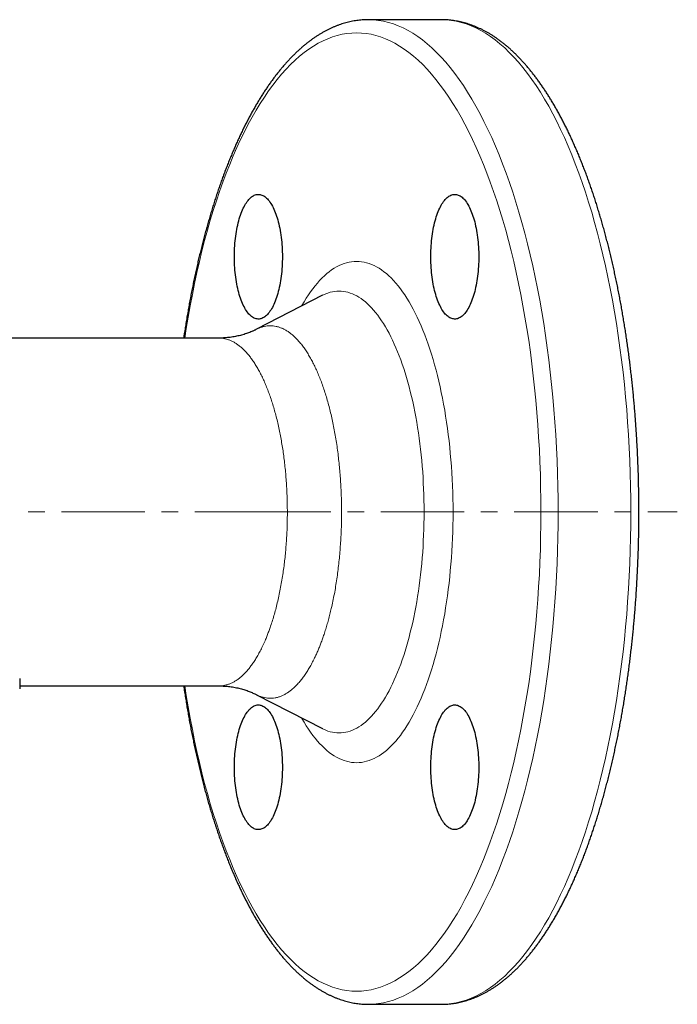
# Model space of a CAD drawing. Header units: millimetres. Extents: x 31 to 472, y 20 to 443.
# Tile 2 of 4: x 150 to 250, y 20 to 170. Entities that reach past the tile are written whole.
import ezdxf

# ---------------------------------------------------------------- set-up
doc = ezdxf.new("R2010")
doc.units = ezdxf.units.MM
doc.linetypes.add('CENTERX2', pattern=[20.32, 12.7, -2.54, 2.54, -2.54])
doc.layers.add('FORMAT', color=7, linetype='Continuous')

msp = doc.modelspace()

# ---------------------------------------------------------------- linework, layer by layer
at = {"color": 7, "linetype": 'Continuous', "lineweight": 25}
for p, q in [((214.15, 169.94), (203.07, 169.94)), ((196.04, 127.95), (186, 122.78)), ((180.29, 121.44), (79.66, 121.44)), ((149.92, 69.59), (149.92, 68.02)), ((149.92, 68.44), (180.29, 68.44)), ((180.29, 68.44), (180.29, 68.44)), ((186, 67.1), (196.04, 61.93)), ((186, 67.1), (186, 67.1)), ((203.07, 19.94), (214.15, 19.94)), ((203.07, 19.94), (203.07, 19.94))]:
    msp.add_line(p, q, dxfattribs=at)
at = {"color": 8, "linetype": 'Continuous', "lineweight": 18, "flags": 128}
for points in [[(203.07, 169.94), (203.82, 169.91), (204.58, 169.83), (205.33, 169.71), (206.09, 169.53), (206.84, 169.3), (207.58, 169.01), (208.33, 168.68), (209.07, 168.3), (209.8, 167.87), (210.54, 167.38), (211.26, 166.85), (211.98, 166.27), (212.7, 165.64), (213.41, 164.96), (214.11, 164.23), (214.8, 163.45), (215.49, 162.63), (216.17, 161.76), (216.83, 160.85), (217.49, 159.89), (218.14, 158.89), (218.78, 157.84), (219.41, 156.75), (220.03, 155.61), (220.63, 154.44), (221.22, 153.22), (221.8, 151.97), (222.37, 150.67), (222.93, 149.34), (223.47, 147.97), (223.99, 146.56), (224.51, 145.12), (225, 143.65), (225.49, 142.14), (225.96, 140.59), (226.41, 139.02), (226.84, 137.42), (227.26, 135.79), (227.67, 134.12), (228.05, 132.44), (228.42, 130.72), (228.77, 128.99), (229.11, 127.23), (229.42, 125.44), (229.72, 123.64), (230, 121.82), (230.26, 119.97), (230.5, 118.11), (230.73, 116.24), (230.93, 114.35), (231.12, 112.45), (231.29, 110.53), (231.43, 108.61), (231.56, 106.67), (231.67, 104.73), (231.76, 102.78), (231.83, 100.82), (231.88, 98.86), (231.91, 96.9), (231.92, 94.94)], [(214.15, 19.94), (214.9, 19.96), (215.66, 20.04), (216.41, 20.17), (217.16, 20.35), (217.91, 20.58), (218.66, 20.86), (219.4, 21.19), (220.14, 21.58), (220.88, 22.01), (221.61, 22.49), (222.34, 23.03), (223.06, 23.61), (223.78, 24.24), (224.48, 24.92), (225.19, 25.65), (225.88, 26.42), (226.57, 27.24), (227.24, 28.11), (227.91, 29.03), (228.57, 29.99), (229.22, 30.99), (229.86, 32.04), (230.49, 33.13), (231.1, 34.26), (231.71, 35.44), (232.3, 36.65), (232.88, 37.91), (233.45, 39.2), (234, 40.53), (234.54, 41.9), (235.07, 43.31), (235.58, 44.75), (236.08, 46.23), (236.56, 47.74), (237.03, 49.28), (237.48, 50.85), (237.92, 52.46), (238.34, 54.09), (238.74, 55.75), (239.13, 57.44), (239.5, 59.15), (239.85, 60.89), (240.18, 62.65), (240.5, 64.43), (240.8, 66.24), (241.08, 68.06), (241.34, 69.9), (241.58, 71.76), (241.81, 73.64), (242.01, 75.53), (242.2, 77.43), (242.36, 79.34), (242.51, 81.27), (242.64, 83.21), (242.75, 85.15), (242.83, 87.1), (242.9, 89.05), (242.95, 91.01), (242.98, 92.97), (242.99, 94.94), (242.98, 96.9), (242.95, 98.86), (242.9, 100.82), (242.83, 102.78), (242.75, 104.73), (242.64, 106.67), (242.51, 108.61), (242.36, 110.53), (242.2, 112.45), (242.01, 114.35), (241.81, 116.24), (241.58, 118.11), (241.34, 119.97), (241.08, 121.82), (240.8, 123.64), (240.5, 125.44), (240.18, 127.23), (239.85, 128.99), (239.5, 130.72), (239.13, 132.44), (238.74, 134.12), (238.34, 135.79), (237.92, 137.42), (237.48, 139.02), (237.03, 140.59), (236.56, 142.14), (236.08, 143.65), (235.58, 145.12), (235.07, 146.56), (234.54, 147.97), (234, 149.34), (233.45, 150.67), (232.88, 151.97), (232.3, 153.22), (231.71, 154.44), (231.1, 155.61), (230.49, 156.75), (229.86, 157.84), (229.22, 158.89), (228.57, 159.89), (227.91, 160.85), (227.24, 161.76), (226.57, 162.63), (225.88, 163.45), (225.19, 164.23), (224.48, 164.96), (223.78, 165.64), (223.06, 166.27), (222.34, 166.85), (221.61, 167.38), (220.88, 167.87), (220.14, 168.3), (219.4, 168.68), (218.66, 169.01), (217.91, 169.3), (217.16, 169.53), (216.41, 169.71), (215.66, 169.83), (214.9, 169.91), (214.15, 169.94)], [(229.3, 94.94), (229.29, 96.85), (229.26, 98.76), (229.21, 100.67), (229.15, 102.57), (229.06, 104.47), (228.95, 106.36), (228.83, 108.24), (228.69, 110.12), (228.52, 111.98), (228.34, 113.83), (228.14, 115.67), (227.93, 117.5), (227.69, 119.31), (227.44, 121.1), (227.16, 122.87), (226.87, 124.63), (226.57, 126.36), (226.24, 128.08), (225.9, 129.77), (225.54, 131.44), (225.16, 133.08), (224.77, 134.7), (224.36, 136.29), (223.94, 137.85), (223.5, 139.38), (223.04, 140.88), (222.57, 142.35), (222.09, 143.78), (221.59, 145.19), (221.08, 146.56), (220.55, 147.89), (220.01, 149.19), (219.46, 150.45), (218.89, 151.67), (218.32, 152.85), (217.73, 154), (217.13, 155.1), (216.52, 156.16), (215.89, 157.18), (215.26, 158.16), (214.62, 159.09), (213.97, 159.98), (213.31, 160.83), (212.64, 161.63), (211.97, 162.38), (211.29, 163.09), (210.6, 163.75), (209.9, 164.36), (209.2, 164.93), (208.49, 165.45), (207.78, 165.92), (207.06, 166.34), (206.34, 166.72), (205.62, 167.04), (204.89, 167.31), (204.16, 167.54), (203.43, 167.71), (202.69, 167.84), (201.96, 167.91), (201.22, 167.94), (200.49, 167.91), (199.75, 167.84), (199.02, 167.71), (198.29, 167.54), (197.56, 167.31), (196.83, 167.04), (196.11, 166.72), (195.39, 166.34), (194.67, 165.92), (193.96, 165.45), (193.25, 164.93), (192.55, 164.36), (191.85, 163.75), (191.16, 163.09), (190.48, 162.38), (189.8, 161.63), (189.14, 160.83), (188.48, 159.98), (187.83, 159.09), (187.19, 158.16), (186.55, 157.18), (185.93, 156.16), (185.32, 155.1), (184.72, 154), (184.13, 152.85), (183.55, 151.67), (182.99, 150.45), (182.44, 149.19), (181.9, 147.89), (181.37, 146.56), (180.86, 145.19), (180.36, 143.78), (179.87, 142.35), (179.4, 140.88), (178.95, 139.38), (178.51, 137.85), (178.08, 136.29), (177.68, 134.7), (177.28, 133.08), (176.91, 131.44), (176.55, 129.77), (176.21, 128.08), (175.88, 126.36), (175.57, 124.63), (175.28, 122.87), (175.06, 121.44)], [(192.85, 126.3), (192.91, 126.41), (193.22, 126.96), (193.55, 127.5), (193.88, 128.01), (194.22, 128.5), (194.56, 128.96), (194.9, 129.4), (195.25, 129.82), (195.6, 130.22), (195.96, 130.59), (196.32, 130.93), (196.69, 131.25), (197.05, 131.55), (197.42, 131.82), (197.8, 132.07), (198.17, 132.29), (198.55, 132.48), (198.93, 132.65), (199.31, 132.8), (199.69, 132.91), (200.07, 133.01), (200.46, 133.07), (200.84, 133.11), (201.22, 133.12), (201.61, 133.11), (201.99, 133.07), (202.38, 133.01), (202.76, 132.91), (203.14, 132.8), (203.52, 132.65), (203.9, 132.48), (204.28, 132.29), (204.65, 132.07), (205.02, 131.82), (205.39, 131.55), (205.76, 131.25), (206.13, 130.93), (206.49, 130.59), (206.84, 130.22), (207.2, 129.82), (207.55, 129.4), (207.89, 128.96), (208.23, 128.5), (208.57, 128.01), (208.9, 127.5), (209.22, 126.96), (209.54, 126.41), (209.86, 125.83), (210.16, 125.23), (210.47, 124.61), (210.76, 123.97), (211.05, 123.31), (211.33, 122.64), (211.61, 121.94), (211.88, 121.22), (212.14, 120.49), (212.39, 119.74), (212.64, 118.97), (212.88, 118.18), (213.11, 117.38), (213.33, 116.57), (213.54, 115.73), (213.75, 114.89), (213.94, 114.03), (214.13, 113.16), (214.31, 112.27), (214.48, 111.38), (214.64, 110.47), (214.79, 109.55), (214.93, 108.62), (215.07, 107.68), (215.19, 106.74), (215.31, 105.78), (215.41, 104.82), (215.5, 103.85), (215.59, 102.88), (215.66, 101.9), (215.73, 100.91), (215.78, 99.92), (215.83, 98.93), (215.87, 97.93), (215.89, 96.94), (215.91, 95.94), (215.91, 94.94)], [(211.5, 94.94), (211.5, 95.82), (211.48, 96.7), (211.46, 97.58), (211.43, 98.46), (211.39, 99.33), (211.34, 100.2), (211.29, 101.07), (211.22, 101.93), (211.15, 102.79), (211.06, 103.65), (210.97, 104.5), (210.87, 105.34), (210.76, 106.17), (210.64, 107), (210.52, 107.82), (210.38, 108.63), (210.24, 109.43), (210.09, 110.22), (209.93, 111), (209.77, 111.76), (209.6, 112.52), (209.41, 113.27), (209.23, 114), (209.03, 114.72), (208.83, 115.42), (208.62, 116.12), (208.4, 116.79), (208.18, 117.46), (207.95, 118.1), (207.71, 118.73), (207.47, 119.35), (207.22, 119.95), (206.97, 120.53), (206.7, 121.09), (206.44, 121.64), (206.17, 122.16), (205.89, 122.67), (205.61, 123.16), (205.32, 123.63), (205.03, 124.08), (204.74, 124.51), (204.44, 124.92), (204.13, 125.31), (203.82, 125.68), (203.51, 126.03), (203.2, 126.36), (202.88, 126.66), (202.56, 126.94), (202.24, 127.21), (201.91, 127.44), (201.58, 127.66), (201.25, 127.86), (200.92, 128.03), (200.58, 128.18), (200.25, 128.3), (199.91, 128.41), (199.57, 128.49), (199.24, 128.55), (198.9, 128.58), (198.56, 128.59), (198.22, 128.58), (197.88, 128.55), (197.54, 128.49), (197.21, 128.41), (196.87, 128.3), (196.53, 128.18), (196.2, 128.03), (196.05, 127.95)], [(175.06, 68.44), (175.28, 67), (175.57, 65.25), (175.88, 63.51), (176.21, 61.8), (176.55, 60.1), (176.91, 58.44), (177.28, 56.8), (177.68, 55.18), (178.08, 53.59), (178.51, 52.03), (178.95, 50.5), (179.4, 49), (179.87, 47.53), (180.36, 46.09), (180.86, 44.69), (181.37, 43.32), (181.9, 41.99), (182.44, 40.69), (182.99, 39.43), (183.55, 38.21), (184.13, 37.02), (184.72, 35.88), (185.32, 34.78), (185.93, 33.71), (186.55, 32.69), (187.19, 31.72), (187.83, 30.78), (188.48, 29.89), (189.14, 29.05), (189.8, 28.25), (190.48, 27.49), (191.16, 26.79), (191.85, 26.12), (192.55, 25.51), (193.25, 24.94), (193.96, 24.43), (194.67, 23.95), (195.39, 23.53), (196.11, 23.16), (196.83, 22.84), (197.56, 22.56), (198.29, 22.34), (199.02, 22.16), (199.75, 22.04), (200.49, 21.96), (201.22, 21.94), (201.96, 21.96), (202.69, 22.04), (203.43, 22.16), (204.16, 22.34), (204.89, 22.56), (205.62, 22.84), (206.34, 23.16), (207.06, 23.53), (207.78, 23.95), (208.49, 24.43), (209.2, 24.94), (209.9, 25.51), (210.6, 26.12), (211.29, 26.79), (211.97, 27.49), (212.64, 28.25), (213.31, 29.05), (213.97, 29.89), (214.62, 30.78), (215.26, 31.72), (215.89, 32.69), (216.52, 33.71), (217.13, 34.78), (217.73, 35.88), (218.32, 37.02), (218.89, 38.21), (219.46, 39.43), (220.01, 40.69), (220.55, 41.99), (221.08, 43.32), (221.59, 44.69), (222.09, 46.09), (222.57, 47.53), (223.04, 49), (223.5, 50.5), (223.94, 52.03), (224.36, 53.59), (224.77, 55.18), (225.16, 56.8), (225.54, 58.44), (225.9, 60.1), (226.24, 61.8), (226.57, 63.51), (226.87, 65.25), (227.16, 67), (227.44, 68.78), (227.69, 70.57), (227.93, 72.38), (228.14, 74.2), (228.34, 76.04), (228.52, 77.9), (228.69, 79.76), (228.83, 81.63), (228.95, 83.52), (229.06, 85.41), (229.15, 87.31), (229.21, 89.21), (229.26, 91.12), (229.29, 93.03), (229.3, 94.94)], [(215.91, 94.94), (215.91, 93.94), (215.89, 92.94), (215.87, 91.94), (215.83, 90.95), (215.78, 89.95), (215.73, 88.96), (215.66, 87.98), (215.59, 87), (215.5, 86.02), (215.41, 85.05), (215.31, 84.09), (215.19, 83.14), (215.07, 82.19), (214.93, 81.25), (214.79, 80.32), (214.64, 79.41), (214.48, 78.5), (214.31, 77.6), (214.13, 76.72), (213.94, 75.84), (213.75, 74.99), (213.54, 74.14), (213.33, 73.31), (213.11, 72.49), (212.88, 71.69), (212.64, 70.91), (212.39, 70.14), (212.14, 69.39), (211.88, 68.65), (211.61, 67.94), (211.33, 67.24), (211.05, 66.56), (210.76, 65.9), (210.47, 65.26), (210.16, 64.64), (209.86, 64.04), (209.54, 63.47), (209.22, 62.91), (208.9, 62.38), (208.57, 61.87), (208.23, 61.38), (207.89, 60.91), (207.55, 60.47), (207.2, 60.05), (206.84, 59.66), (206.49, 59.29), (206.13, 58.94), (205.76, 58.62), (205.39, 58.32), (205.02, 58.05), (204.65, 57.81), (204.28, 57.59), (203.9, 57.39), (203.52, 57.22), (203.14, 57.08), (202.76, 56.96), (202.38, 56.87), (201.99, 56.8), (201.61, 56.77), (201.22, 56.75), (200.84, 56.77), (200.46, 56.8), (200.07, 56.87), (199.69, 56.96), (199.31, 57.08), (198.93, 57.22), (198.55, 57.39), (198.17, 57.59), (197.8, 57.81), (197.42, 58.05), (197.05, 58.32), (196.69, 58.62), (196.32, 58.94), (195.96, 59.29), (195.6, 59.66), (195.25, 60.05), (194.9, 60.47), (194.56, 60.91), (194.22, 61.38), (193.88, 61.87), (193.55, 62.38), (193.22, 62.91), (192.91, 63.47), (192.85, 63.57)], [(196.05, 61.92), (196.2, 61.85), (196.53, 61.7), (196.87, 61.57), (197.21, 61.47), (197.54, 61.39), (197.88, 61.33), (198.22, 61.3), (198.56, 61.28), (198.9, 61.3), (199.24, 61.33), (199.57, 61.39), (199.91, 61.47), (200.25, 61.57), (200.58, 61.7), (200.92, 61.85), (201.25, 62.02), (201.58, 62.21), (201.91, 62.43), (202.24, 62.67), (202.56, 62.93), (202.88, 63.21), (203.2, 63.52), (203.51, 63.85), (203.82, 64.19), (204.13, 64.56), (204.44, 64.95), (204.74, 65.36), (205.03, 65.79), (205.32, 66.24), (205.61, 66.71), (205.89, 67.2), (206.17, 67.71), (206.44, 68.24), (206.7, 68.78), (206.97, 69.35), (207.22, 69.93), (207.47, 70.53), (207.71, 71.14), (207.95, 71.77), (208.18, 72.42), (208.4, 73.08), (208.62, 73.76), (208.83, 74.45), (209.03, 75.16), (209.23, 75.88), (209.41, 76.61), (209.6, 77.35), (209.77, 78.11), (209.93, 78.88), (210.09, 79.66), (210.24, 80.45), (210.38, 81.25), (210.52, 82.06), (210.64, 82.88), (210.76, 83.7), (210.87, 84.54), (210.97, 85.38), (211.06, 86.23), (211.15, 87.08), (211.22, 87.94), (211.29, 88.8), (211.34, 89.67), (211.39, 90.54), (211.43, 91.42), (211.46, 92.3), (211.48, 93.18), (211.5, 94.06), (211.5, 94.94)], [(231.92, 94.94), (231.91, 92.97), (231.88, 91.01), (231.83, 89.05), (231.76, 87.1), (231.67, 85.15), (231.56, 83.21), (231.43, 81.27), (231.29, 79.34), (231.12, 77.43), (230.93, 75.53), (230.73, 73.64), (230.5, 71.76), (230.26, 69.9), (230, 68.06), (229.72, 66.24), (229.42, 64.43), (229.11, 62.65), (228.77, 60.89), (228.42, 59.15), (228.05, 57.44), (227.67, 55.75), (227.26, 54.09), (226.84, 52.46), (226.41, 50.85), (225.96, 49.28), (225.49, 47.74), (225, 46.23), (224.51, 44.75), (223.99, 43.31), (223.47, 41.9), (222.93, 40.53), (222.37, 39.2), (221.8, 37.91), (221.22, 36.65), (220.63, 35.44), (220.03, 34.26), (219.41, 33.13), (218.78, 32.04), (218.14, 30.99), (217.49, 29.99), (216.83, 29.03), (216.17, 28.11), (215.49, 27.24), (214.8, 26.42), (214.11, 25.65), (213.41, 24.92), (212.7, 24.24), (211.98, 23.61), (211.26, 23.03), (210.54, 22.49), (209.8, 22.01), (209.07, 21.58), (208.33, 21.19), (207.58, 20.86), (206.84, 20.58), (206.09, 20.35), (205.33, 20.17), (204.58, 20.04), (203.82, 19.96), (203.07, 19.94)]]:
    msp.add_lwpolyline(points, dxfattribs=at)
at = {"color": 7, "linetype": 'Continuous', "lineweight": 25, "flags": 128}
for points in [[(189.92, 133.83), (189.92, 133.45), (189.91, 133.08), (189.89, 132.7), (189.87, 132.33), (189.85, 131.96), (189.82, 131.6), (189.78, 131.23), (189.74, 130.87), (189.69, 130.52), (189.64, 130.17), (189.58, 129.83), (189.52, 129.49), (189.45, 129.16), (189.37, 128.84), (189.3, 128.52), (189.21, 128.21), (189.13, 127.92), (189.03, 127.63), (188.94, 127.35), (188.84, 127.08), (188.73, 126.82), (188.62, 126.57), (188.51, 126.33), (188.4, 126.11), (188.28, 125.9), (188.15, 125.7), (188.03, 125.51), (187.9, 125.33), (187.77, 125.17), (187.64, 125.02), (187.5, 124.89), (187.37, 124.77), (187.23, 124.66), (187.09, 124.57), (186.95, 124.5), (186.81, 124.43), (186.66, 124.38), (186.52, 124.35), (186.37, 124.33), (186.23, 124.33), (186.09, 124.34), (185.94, 124.37), (185.8, 124.41), (185.65, 124.46), (185.51, 124.53), (185.37, 124.62), (185.23, 124.72), (185.1, 124.83), (184.96, 124.96), (184.83, 125.1), (184.69, 125.25), (184.57, 125.42), (184.44, 125.6), (184.32, 125.8), (184.19, 126), (184.08, 126.22), (183.96, 126.45), (183.85, 126.69), (183.75, 126.95), (183.64, 127.21), (183.55, 127.49), (183.45, 127.77), (183.36, 128.06), (183.28, 128.37), (183.2, 128.68), (183.12, 129), (183.05, 129.32), (182.98, 129.66), (182.92, 130), (182.87, 130.35), (182.82, 130.7), (182.77, 131.05), (182.73, 131.42), (182.7, 131.78), (182.67, 132.15), (182.65, 132.52), (182.63, 132.89), (182.62, 133.27), (182.61, 133.64), (182.61, 134.02), (182.62, 134.39), (182.63, 134.77), (182.65, 135.14), (182.67, 135.51), (182.7, 135.88), (182.73, 136.24), (182.77, 136.6), (182.82, 136.96), (182.87, 137.31), (182.92, 137.66), (182.98, 138), (183.05, 138.33), (183.12, 138.66), (183.2, 138.98), (183.28, 139.29), (183.36, 139.59), (183.45, 139.89), (183.55, 140.17), (183.64, 140.45), (183.75, 140.71), (183.85, 140.96), (183.96, 141.21), (184.08, 141.44), (184.19, 141.66), (184.32, 141.86), (184.44, 142.06), (184.57, 142.24), (184.69, 142.41), (184.83, 142.56), (184.96, 142.7), (185.1, 142.83), (185.23, 142.94), (185.37, 143.04), (185.51, 143.12), (185.65, 143.19), (185.8, 143.25), (185.94, 143.29), (186.09, 143.32), (186.23, 143.33), (186.37, 143.32), (186.52, 143.31), (186.66, 143.27), (186.81, 143.22), (186.95, 143.16), (187.09, 143.08), (187.23, 142.99), (187.37, 142.89), (187.5, 142.77), (187.64, 142.63), (187.77, 142.48), (187.9, 142.32), (188.03, 142.15), (188.15, 141.96), (188.28, 141.76), (188.4, 141.55), (188.51, 141.32), (188.62, 141.09), (188.73, 140.84), (188.84, 140.58), (188.94, 140.31), (189.03, 140.03), (189.13, 139.74), (189.21, 139.44), (189.3, 139.14), (189.37, 138.82), (189.45, 138.5), (189.52, 138.17), (189.58, 137.83), (189.64, 137.49), (189.69, 137.14), (189.74, 136.78), (189.78, 136.42), (189.82, 136.06), (189.85, 135.69), (189.87, 135.32), (189.89, 134.95), (189.91, 134.58), (189.92, 134.2), (189.92, 133.83)], [(219.84, 133.83), (219.83, 133.45), (219.82, 133.08), (219.81, 132.7), (219.79, 132.33), (219.76, 131.96), (219.73, 131.6), (219.7, 131.23), (219.65, 130.87), (219.61, 130.52), (219.55, 130.17), (219.5, 129.83), (219.43, 129.49), (219.36, 129.16), (219.29, 128.84), (219.21, 128.52), (219.13, 128.21), (219.04, 127.92), (218.95, 127.63), (218.85, 127.35), (218.75, 127.08), (218.65, 126.82), (218.54, 126.57), (218.43, 126.33), (218.31, 126.11), (218.19, 125.9), (218.07, 125.7), (217.95, 125.51), (217.82, 125.33), (217.69, 125.17), (217.55, 125.02), (217.42, 124.89), (217.28, 124.77), (217.14, 124.66), (217, 124.57), (216.86, 124.5), (216.72, 124.43), (216.58, 124.38), (216.43, 124.35), (216.29, 124.33), (216.15, 124.33), (216, 124.34), (215.86, 124.37), (215.71, 124.41), (215.57, 124.46), (215.43, 124.53), (215.29, 124.62), (215.15, 124.72), (215.01, 124.83), (214.88, 124.96), (214.74, 125.1), (214.61, 125.25), (214.48, 125.42), (214.35, 125.6), (214.23, 125.8), (214.11, 126), (213.99, 126.22), (213.88, 126.45), (213.77, 126.69), (213.66, 126.95), (213.56, 127.21), (213.46, 127.49), (213.37, 127.77), (213.28, 128.06), (213.19, 128.37), (213.11, 128.68), (213.04, 129), (212.96, 129.32), (212.9, 129.66), (212.84, 130), (212.78, 130.35), (212.73, 130.7), (212.69, 131.05), (212.65, 131.42), (212.61, 131.78), (212.59, 132.15), (212.56, 132.52), (212.55, 132.89), (212.53, 133.27), (212.53, 133.64), (212.53, 134.02), (212.53, 134.39), (212.55, 134.77), (212.56, 135.14), (212.59, 135.51), (212.61, 135.88), (212.65, 136.24), (212.69, 136.6), (212.73, 136.96), (212.78, 137.31), (212.84, 137.66), (212.9, 138), (212.96, 138.33), (213.04, 138.66), (213.11, 138.98), (213.19, 139.29), (213.28, 139.59), (213.37, 139.89), (213.46, 140.17), (213.56, 140.45), (213.66, 140.71), (213.77, 140.96), (213.88, 141.21), (213.99, 141.44), (214.11, 141.66), (214.23, 141.86), (214.35, 142.06), (214.48, 142.24), (214.61, 142.41), (214.74, 142.56), (214.88, 142.7), (215.01, 142.83), (215.15, 142.94), (215.29, 143.04), (215.43, 143.12), (215.57, 143.19), (215.71, 143.25), (215.86, 143.29), (216, 143.32), (216.15, 143.33), (216.29, 143.32), (216.43, 143.31), (216.58, 143.27), (216.72, 143.22), (216.86, 143.16), (217, 143.08), (217.14, 142.99), (217.28, 142.89), (217.42, 142.77), (217.55, 142.63), (217.69, 142.48), (217.82, 142.32), (217.95, 142.15), (218.07, 141.96), (218.19, 141.76), (218.31, 141.55), (218.43, 141.32), (218.54, 141.09), (218.65, 140.84), (218.75, 140.58), (218.85, 140.31), (218.95, 140.03), (219.04, 139.74), (219.13, 139.44), (219.21, 139.14), (219.29, 138.82), (219.36, 138.5), (219.43, 138.17), (219.5, 137.83), (219.55, 137.49), (219.61, 137.14), (219.65, 136.78), (219.7, 136.42), (219.73, 136.06), (219.76, 135.69), (219.79, 135.32), (219.81, 134.95), (219.82, 134.58), (219.83, 134.2), (219.84, 133.83)], [(189.92, 56.05), (189.92, 55.67), (189.91, 55.3), (189.89, 54.92), (189.87, 54.55), (189.85, 54.18), (189.82, 53.82), (189.78, 53.45), (189.74, 53.09), (189.69, 52.74), (189.64, 52.39), (189.58, 52.05), (189.52, 51.71), (189.45, 51.38), (189.37, 51.06), (189.3, 50.74), (189.21, 50.43), (189.13, 50.13), (189.03, 49.84), (188.94, 49.57), (188.84, 49.3), (188.73, 49.04), (188.62, 48.79), (188.51, 48.55), (188.4, 48.33), (188.28, 48.12), (188.15, 47.91), (188.03, 47.73), (187.9, 47.55), (187.77, 47.39), (187.64, 47.24), (187.5, 47.11), (187.37, 46.99), (187.23, 46.88), (187.09, 46.79), (186.95, 46.71), (186.81, 46.65), (186.66, 46.6), (186.52, 46.57), (186.37, 46.55), (186.23, 46.55), (186.09, 46.56), (185.94, 46.58), (185.8, 46.62), (185.65, 46.68), (185.51, 46.75), (185.37, 46.83), (185.23, 46.93), (185.1, 47.05), (184.96, 47.17), (184.83, 47.32), (184.69, 47.47), (184.57, 47.64), (184.44, 47.82), (184.32, 48.01), (184.19, 48.22), (184.08, 48.44), (183.96, 48.67), (183.85, 48.91), (183.75, 49.17), (183.64, 49.43), (183.55, 49.7), (183.45, 49.99), (183.36, 50.28), (183.28, 50.58), (183.2, 50.9), (183.12, 51.22), (183.05, 51.54), (182.98, 51.88), (182.92, 52.22), (182.87, 52.56), (182.82, 52.92), (182.77, 53.27), (182.73, 53.63), (182.7, 54), (182.67, 54.37), (182.65, 54.74), (182.63, 55.11), (182.62, 55.48), (182.61, 55.86), (182.61, 56.23), (182.62, 56.61), (182.63, 56.98), (182.65, 57.36), (182.67, 57.73), (182.7, 58.1), (182.73, 58.46), (182.77, 58.82), (182.82, 59.18), (182.87, 59.53), (182.92, 59.88), (182.98, 60.22), (183.05, 60.55), (183.12, 60.88), (183.2, 61.2), (183.28, 61.51), (183.36, 61.81), (183.45, 62.11), (183.55, 62.39), (183.64, 62.66), (183.75, 62.93), (183.85, 63.18), (183.96, 63.42), (184.08, 63.65), (184.19, 63.87), (184.32, 64.08), (184.44, 64.27), (184.57, 64.46), (184.69, 64.62), (184.83, 64.78), (184.96, 64.92), (185.1, 65.05), (185.23, 65.16), (185.37, 65.26), (185.51, 65.34), (185.65, 65.41), (185.8, 65.47), (185.94, 65.51), (186.09, 65.54), (186.23, 65.55), (186.37, 65.54), (186.52, 65.52), (186.66, 65.49), (186.81, 65.44), (186.95, 65.38), (187.09, 65.3), (187.23, 65.21), (187.37, 65.1), (187.5, 64.98), (187.64, 64.85), (187.77, 64.7), (187.9, 64.54), (188.03, 64.37), (188.15, 64.18), (188.28, 63.98), (188.4, 63.77), (188.51, 63.54), (188.62, 63.3), (188.73, 63.06), (188.84, 62.8), (188.94, 62.53), (189.03, 62.25), (189.13, 61.96), (189.21, 61.66), (189.3, 61.35), (189.37, 61.04), (189.45, 60.72), (189.52, 60.38), (189.58, 60.05), (189.64, 59.7), (189.69, 59.35), (189.74, 59), (189.78, 58.64), (189.82, 58.28), (189.85, 57.91), (189.87, 57.54), (189.89, 57.17), (189.91, 56.8), (189.92, 56.42), (189.92, 56.05)], [(219.84, 56.05), (219.83, 55.67), (219.82, 55.3), (219.81, 54.92), (219.79, 54.55), (219.76, 54.18), (219.73, 53.82), (219.7, 53.45), (219.65, 53.09), (219.61, 52.74), (219.55, 52.39), (219.5, 52.05), (219.43, 51.71), (219.36, 51.38), (219.29, 51.06), (219.21, 50.74), (219.13, 50.43), (219.04, 50.13), (218.95, 49.84), (218.85, 49.57), (218.75, 49.3), (218.65, 49.04), (218.54, 48.79), (218.43, 48.55), (218.31, 48.33), (218.19, 48.12), (218.07, 47.91), (217.95, 47.73), (217.82, 47.55), (217.69, 47.39), (217.55, 47.24), (217.42, 47.11), (217.28, 46.99), (217.14, 46.88), (217, 46.79), (216.86, 46.71), (216.72, 46.65), (216.58, 46.6), (216.43, 46.57), (216.29, 46.55), (216.15, 46.55), (216, 46.56), (215.86, 46.58), (215.71, 46.62), (215.57, 46.68), (215.43, 46.75), (215.29, 46.83), (215.15, 46.93), (215.01, 47.05), (214.88, 47.17), (214.74, 47.32), (214.61, 47.47), (214.48, 47.64), (214.35, 47.82), (214.23, 48.01), (214.11, 48.22), (213.99, 48.44), (213.88, 48.67), (213.77, 48.91), (213.66, 49.17), (213.56, 49.43), (213.46, 49.7), (213.37, 49.99), (213.28, 50.28), (213.19, 50.58), (213.11, 50.9), (213.04, 51.22), (212.96, 51.54), (212.9, 51.88), (212.84, 52.22), (212.78, 52.56), (212.73, 52.92), (212.69, 53.27), (212.65, 53.63), (212.61, 54), (212.59, 54.37), (212.56, 54.74), (212.55, 55.11), (212.53, 55.48), (212.53, 55.86), (212.53, 56.23), (212.53, 56.61), (212.55, 56.98), (212.56, 57.36), (212.59, 57.73), (212.61, 58.1), (212.65, 58.46), (212.69, 58.82), (212.73, 59.18), (212.78, 59.53), (212.84, 59.88), (212.9, 60.22), (212.96, 60.55), (213.04, 60.88), (213.11, 61.2), (213.19, 61.51), (213.28, 61.81), (213.37, 62.11), (213.46, 62.39), (213.56, 62.66), (213.66, 62.93), (213.77, 63.18), (213.88, 63.42), (213.99, 63.65), (214.11, 63.87), (214.23, 64.08), (214.35, 64.27), (214.48, 64.46), (214.61, 64.62), (214.74, 64.78), (214.88, 64.92), (215.01, 65.05), (215.15, 65.16), (215.29, 65.26), (215.43, 65.34), (215.57, 65.41), (215.71, 65.47), (215.86, 65.51), (216, 65.54), (216.15, 65.55), (216.29, 65.54), (216.43, 65.52), (216.58, 65.49), (216.72, 65.44), (216.86, 65.38), (217, 65.3), (217.14, 65.21), (217.28, 65.1), (217.42, 64.98), (217.55, 64.85), (217.69, 64.7), (217.82, 64.54), (217.95, 64.37), (218.07, 64.18), (218.19, 63.98), (218.31, 63.77), (218.43, 63.54), (218.54, 63.3), (218.65, 63.06), (218.75, 62.8), (218.85, 62.53), (218.95, 62.25), (219.04, 61.96), (219.13, 61.66), (219.21, 61.35), (219.29, 61.04), (219.36, 60.72), (219.43, 60.38), (219.5, 60.05), (219.55, 59.7), (219.61, 59.35), (219.65, 59), (219.7, 58.64), (219.73, 58.28), (219.76, 57.91), (219.79, 57.54), (219.81, 57.17), (219.82, 56.8), (219.83, 56.42), (219.84, 56.05)]]:
    msp.add_lwpolyline(points, dxfattribs=at)
at = {"color": 7, "linetype": 'Continuous', "lineweight": 25}
for points, knots in [([(203.07, 169.94), (203.01, 169.94), (202.82, 169.94), (202.48, 169.93), (202.07, 169.9), (201.66, 169.86), (201.25, 169.81), (200.83, 169.74), (200.42, 169.67), (200.01, 169.57), (199.6, 169.47), (199.19, 169.35), (198.78, 169.22), (198.37, 169.07), (197.96, 168.91), (197.56, 168.74), (197.15, 168.55), (196.74, 168.35), (196.34, 168.14), (195.93, 167.91), (195.53, 167.67), (195.13, 167.41), (194.73, 167.14), (194.33, 166.86), (193.94, 166.57), (193.54, 166.26), (193.15, 165.93), (192.76, 165.6), (192.37, 165.25), (191.99, 164.89), (191.6, 164.51), (191.22, 164.13), (190.84, 163.73), (190.47, 163.31), (190.09, 162.89), (189.72, 162.45), (189.36, 162), (188.99, 161.54), (188.63, 161.06), (188.28, 160.58), (187.92, 160.08), (187.57, 159.57), (187.22, 159.05), (186.88, 158.52), (186.54, 157.98), (186.2, 157.42), (185.87, 156.86), (185.54, 156.28), (185.21, 155.7), (184.89, 155.1), (184.57, 154.49), (184.25, 153.88), (183.94, 153.25), (183.63, 152.61), (183.33, 151.96), (183.03, 151.3), (182.73, 150.63), (182.44, 149.96), (182.15, 149.27), (181.86, 148.57), (181.58, 147.87), (181.3, 147.15), (181.03, 146.43), (180.76, 145.69), (180.49, 144.95), (180.23, 144.2), (179.97, 143.44), (179.72, 142.67), (179.47, 141.9), (179.23, 141.11), (178.99, 140.32), (178.75, 139.52), (178.52, 138.71), (178.29, 137.9), (178.07, 137.08), (177.85, 136.25), (177.64, 135.41), (177.43, 134.56), (177.22, 133.71), (177.02, 132.85), (176.83, 131.99), (176.64, 131.12), (176.45, 130.24), (176.27, 129.36), (176.09, 128.47), (175.92, 127.57), (175.75, 126.67), (175.59, 125.76), (175.43, 124.85), (175.27, 123.93), (175.13, 123.01), (175, 122.18), (174.92, 121.65), (174.89, 121.44)], [0, 0, 0, 0, 0.00442, 0.014853, 0.025287, 0.035727, 0.046177, 0.056642, 0.067127, 0.077636, 0.088173, 0.098741, 0.109343, 0.119982, 0.13066, 0.141378, 0.152138, 0.162941, 0.173786, 0.184673, 0.195602, 0.206571, 0.217578, 0.228621, 0.239699, 0.250809, 0.261949, 0.273115, 0.284306, 0.295519, 0.30675, 0.317999, 0.329261, 0.340537, 0.351822, 0.363115, 0.374415, 0.38572, 0.397029, 0.40834, 0.419652, 0.430964, 0.442275, 0.453585, 0.464893, 0.476198, 0.4875, 0.498798, 0.510093, 0.521384, 0.53267, 0.543953, 0.555231, 0.566504, 0.577774, 0.589038, 0.600299, 0.611555, 0.622806, 0.634054, 0.645297, 0.656536, 0.667771, 0.679002, 0.690229, 0.701453, 0.712672, 0.723888, 0.735101, 0.746311, 0.757517, 0.76872, 0.77992, 0.791117, 0.802311, 0.813502, 0.824691, 0.835877, 0.847061, 0.858242, 0.869421, 0.880598, 0.891773, 0.902945, 0.914116, 0.925285, 0.936452, 0.947617, 0.958781, 0.969943, 0.981103, 0.992262, 1, 1, 1, 1]), ([(214.15, 19.94), (214.2, 19.94), (214.4, 19.94), (214.73, 19.95), (215.14, 19.97), (215.56, 20.01), (215.97, 20.07), (216.38, 20.13), (216.79, 20.21), (217.2, 20.3), (217.62, 20.41), (218.03, 20.53), (218.44, 20.66), (218.84, 20.81), (219.25, 20.97), (219.66, 21.14), (220.07, 21.33), (220.47, 21.53), (220.88, 21.74), (221.28, 21.97), (221.68, 22.21), (222.09, 22.46), (222.49, 22.73), (222.88, 23.01), (223.28, 23.31), (223.67, 23.62), (224.07, 23.94), (224.46, 24.28), (224.85, 24.63), (225.23, 24.99), (225.62, 25.36), (226, 25.75), (226.37, 26.15), (226.75, 26.56), (227.12, 26.99), (227.49, 27.42), (227.86, 27.87), (228.22, 28.34), (228.58, 28.81), (228.94, 29.3), (229.29, 29.79), (229.65, 30.3), (229.99, 30.82), (230.34, 31.35), (230.68, 31.9), (231.02, 32.45), (231.35, 33.02), (231.68, 33.59), (232.01, 34.18), (232.33, 34.77), (232.65, 35.38), (232.96, 36), (233.28, 36.63), (233.59, 37.27), (233.89, 37.91), (234.19, 38.57), (234.49, 39.24), (234.78, 39.92), (235.07, 40.61), (235.36, 41.3), (235.64, 42.01), (235.92, 42.72), (236.19, 43.45), (236.46, 44.18), (236.72, 44.92), (236.99, 45.67), (237.24, 46.43), (237.5, 47.2), (237.74, 47.98), (237.99, 48.76), (238.23, 49.55), (238.46, 50.35), (238.7, 51.16), (238.92, 51.98), (239.15, 52.8), (239.36, 53.63), (239.58, 54.47), (239.79, 55.31), (239.99, 56.16), (240.19, 57.02), (240.39, 57.89), (240.58, 58.76), (240.77, 59.63), (240.95, 60.52), (241.13, 61.41), (241.3, 62.3), (241.47, 63.2), (241.63, 64.11), (241.79, 65.02), (241.94, 65.94), (242.09, 66.86), (242.23, 67.79), (242.37, 68.72), (242.51, 69.66), (242.64, 70.6), (242.76, 71.55), (242.88, 72.5), (242.99, 73.45), (243.1, 74.41), (243.21, 75.37), (243.31, 76.33), (243.4, 77.3), (243.49, 78.27), (243.58, 79.24), (243.65, 80.22), (243.73, 81.2), (243.8, 82.18), (243.86, 83.16), (243.92, 84.15), (243.97, 85.13), (244.02, 86.12), (244.06, 87.11), (244.1, 88.11), (244.14, 89.1), (244.16, 90.09), (244.19, 91.09), (244.2, 92.08), (244.22, 93.08), (244.22, 94.08), (244.22, 95.07), (244.22, 96.07), (244.21, 97.07), (244.2, 98.06), (244.18, 99.06), (244.16, 100.05), (244.13, 101.05), (244.09, 102.04), (244.05, 103.03), (244.01, 104.02), (243.96, 105.01), (243.9, 106), (243.84, 106.98), (243.78, 107.97), (243.71, 108.95), (243.63, 109.92), (243.55, 110.9), (243.47, 111.87), (243.38, 112.84), (243.28, 113.81), (243.18, 114.77), (243.07, 115.73), (242.96, 116.69), (242.85, 117.64), (242.73, 118.59), (242.6, 119.53), (242.47, 120.47), (242.34, 121.41), (242.2, 122.34), (242.05, 123.26), (241.9, 124.18), (241.75, 125.1), (241.59, 126.01), (241.42, 126.92), (241.25, 127.81), (241.08, 128.71), (240.9, 129.6), (240.72, 130.48), (240.53, 131.35), (240.34, 132.22), (240.14, 133.09), (239.94, 133.94), (239.73, 134.79), (239.52, 135.63), (239.31, 136.47), (239.09, 137.3), (238.86, 138.12), (238.63, 138.93), (238.4, 139.74), (238.16, 140.53), (237.92, 141.32), (237.68, 142.11), (237.43, 142.88), (237.17, 143.64), (236.92, 144.4), (236.65, 145.15), (236.39, 145.89), (236.12, 146.62), (235.84, 147.34), (235.56, 148.05), (235.28, 148.76), (235, 149.45), (234.71, 150.13), (234.41, 150.81), (234.11, 151.47), (233.81, 152.13), (233.51, 152.78), (233.2, 153.41), (232.88, 154.04), (232.57, 154.65), (232.25, 155.26), (231.92, 155.85), (231.59, 156.43), (231.26, 157.01), (230.93, 157.57), (230.59, 158.12), (230.25, 158.66), (229.9, 159.19), (229.56, 159.71), (229.2, 160.21), (228.85, 160.71), (228.49, 161.19), (228.13, 161.66), (227.76, 162.12), (227.4, 162.57), (227.02, 163), (226.65, 163.42), (226.27, 163.83), (225.89, 164.23), (225.51, 164.62), (225.12, 164.99), (224.74, 165.35), (224.35, 165.7), (223.95, 166.03), (223.56, 166.35), (223.16, 166.66), (222.76, 166.95), (222.36, 167.23), (221.96, 167.5), (221.55, 167.75), (221.15, 167.99), (220.74, 168.21), (220.33, 168.42), (219.92, 168.62), (219.51, 168.8), (219.1, 168.97), (218.69, 169.13), (218.27, 169.27), (217.86, 169.4), (217.45, 169.51), (217.03, 169.61), (216.62, 169.7), (216.21, 169.77), (215.79, 169.83), (215.38, 169.88), (214.96, 169.91), (214.55, 169.93), (214.28, 169.94), (214.15, 169.94)], [0, 0, 0, 0, 0.001662, 0.005666, 0.009671, 0.013677, 0.017688, 0.021705, 0.025729, 0.029762, 0.033806, 0.037862, 0.041932, 0.046015, 0.050113, 0.054227, 0.058357, 0.062503, 0.066665, 0.070844, 0.075038, 0.079248, 0.083472, 0.087711, 0.091963, 0.096227, 0.100502, 0.104788, 0.109083, 0.113386, 0.117697, 0.122014, 0.126337, 0.130664, 0.134996, 0.13933, 0.143667, 0.148006, 0.152346, 0.156687, 0.161029, 0.165371, 0.169712, 0.174053, 0.178393, 0.182731, 0.187069, 0.191406, 0.19574, 0.200074, 0.204406, 0.208736, 0.213065, 0.217391, 0.221717, 0.22604, 0.230362, 0.234682, 0.239, 0.243317, 0.247632, 0.251946, 0.256258, 0.260568, 0.264877, 0.269185, 0.273491, 0.277796, 0.282099, 0.286401, 0.290702, 0.295002, 0.299301, 0.303598, 0.307894, 0.31219, 0.316484, 0.320777, 0.32507, 0.329361, 0.333652, 0.337941, 0.34223, 0.346518, 0.350806, 0.355092, 0.359378, 0.363664, 0.367948, 0.372232, 0.376516, 0.380799, 0.385081, 0.389363, 0.393644, 0.397925, 0.402205, 0.406485, 0.410765, 0.415044, 0.419323, 0.423602, 0.42788, 0.432158, 0.436436, 0.440713, 0.44499, 0.449267, 0.453544, 0.45782, 0.462097, 0.466373, 0.470649, 0.474925, 0.479201, 0.483477, 0.487752, 0.492028, 0.496304, 0.500579, 0.504855, 0.50913, 0.513406, 0.517682, 0.521957, 0.526233, 0.530509, 0.534785, 0.539061, 0.543337, 0.547614, 0.55189, 0.556167, 0.560444, 0.564721, 0.568999, 0.573276, 0.577554, 0.581833, 0.586111, 0.59039, 0.594669, 0.598949, 0.603229, 0.60751, 0.611791, 0.616072, 0.620354, 0.624636, 0.628919, 0.633203, 0.637487, 0.641771, 0.646057, 0.650343, 0.654629, 0.658917, 0.663205, 0.667494, 0.671784, 0.676074, 0.680366, 0.684658, 0.688952, 0.693246, 0.697541, 0.701838, 0.706135, 0.710434, 0.714733, 0.719034, 0.723337, 0.72764, 0.731945, 0.736251, 0.740559, 0.744868, 0.749179, 0.753491, 0.757804, 0.76212, 0.766437, 0.770755, 0.775075, 0.779397, 0.783721, 0.788047, 0.792374, 0.796703, 0.801034, 0.805366, 0.8097, 0.814036, 0.818373, 0.822712, 0.827052, 0.831393, 0.835735, 0.840079, 0.844422, 0.848767, 0.853111, 0.857454, 0.861797, 0.866138, 0.870477, 0.874813, 0.879147, 0.883476, 0.8878, 0.892118, 0.89643, 0.900735, 0.90503, 0.909316, 0.913591, 0.917855, 0.922106, 0.926343, 0.930566, 0.934774, 0.938966, 0.943142, 0.947301, 0.951444, 0.95557, 0.95968, 0.963775, 0.967854, 0.97192, 0.975972, 0.980013, 0.984044, 0.988066, 0.99208, 0.99609, 1, 1, 1, 1]), ([(186, 122.78), (185.92, 122.74), (185.79, 122.67), (185.61, 122.59), (185.45, 122.51), (185.23, 122.42), (184.96, 122.3), (184.61, 122.18), (184.26, 122.06), (183.9, 121.94), (183.53, 121.84), (183.15, 121.75), (182.77, 121.67), (182.38, 121.6), (181.98, 121.54), (181.57, 121.5), (181.16, 121.46), (180.75, 121.44), (180.46, 121.44), (180.31, 121.44), (180.3, 121.44)], [0, 0, 0, 0, 0.05328, 0.086132, 0.119637, 0.152186, 0.21663, 0.281306, 0.346038, 0.41081, 0.475609, 0.540422, 0.605238, 0.670047, 0.734838, 0.799603, 0.864332, 0.929017, 0.993647, 1, 1, 1, 1]), ([(180.3, 121.44), (180.29, 121.44), (180.29, 121.44), (180.29, 121.44), (180.29, 121.44)], [0, 0, 0, 0, 0.971376, 1, 1, 1, 1]), ([(174.89, 68.44), (174.93, 68.14), (175.02, 67.53), (175.17, 66.61), (175.32, 65.69), (175.47, 64.78), (175.63, 63.87), (175.79, 62.96), (175.96, 62.06), (176.14, 61.17), (176.32, 60.28), (176.5, 59.4), (176.69, 58.52), (176.88, 57.65), (177.08, 56.79), (177.28, 55.93), (177.48, 55.08), (177.7, 54.24), (177.91, 53.41), (178.13, 52.58), (178.35, 51.76), (178.58, 50.94), (178.81, 50.14), (179.05, 49.34), (179.29, 48.55), (179.54, 47.77), (179.79, 47), (180.04, 46.23), (180.3, 45.47), (180.56, 44.73), (180.83, 43.99), (181.1, 43.26), (181.37, 42.54), (181.65, 41.82), (181.93, 41.12), (182.22, 40.43), (182.51, 39.74), (182.81, 39.07), (183.1, 38.4), (183.41, 37.75), (183.71, 37.1), (184.02, 36.46), (184.33, 35.84), (184.65, 35.22), (184.97, 34.62), (185.29, 34.03), (185.62, 33.44), (185.95, 32.87), (186.29, 32.31), (186.63, 31.76), (186.97, 31.22), (187.31, 30.69), (187.66, 30.17), (188.01, 29.66), (188.37, 29.17), (188.73, 28.69), (189.09, 28.22), (189.45, 27.76), (189.82, 27.31), (190.19, 26.87), (190.57, 26.45), (190.94, 26.04), (191.32, 25.64), (191.71, 25.26), (192.09, 24.89), (192.48, 24.53), (192.87, 24.18), (193.26, 23.85), (193.66, 23.53), (194.06, 23.22), (194.46, 22.93), (194.86, 22.65), (195.26, 22.38), (195.66, 22.13), (196.07, 21.89), (196.48, 21.66), (196.89, 21.45), (197.3, 21.26), (197.71, 21.07), (198.12, 20.9), (198.53, 20.75), (198.94, 20.61), (199.36, 20.48), (199.77, 20.36), (200.18, 20.26), (200.6, 20.17), (201.01, 20.1), (201.43, 20.04), (201.84, 19.99), (202.25, 19.96), (202.66, 19.94), (202.93, 19.94), (203.07, 19.94)], [0, 0, 0, 0, 0.010773, 0.021933, 0.033094, 0.044256, 0.05542, 0.066585, 0.077753, 0.088922, 0.100092, 0.111265, 0.12244, 0.133616, 0.144795, 0.155976, 0.167159, 0.178345, 0.189533, 0.200724, 0.211917, 0.223113, 0.234312, 0.245514, 0.256719, 0.267927, 0.279138, 0.290353, 0.301571, 0.312792, 0.324018, 0.335247, 0.34648, 0.357717, 0.368958, 0.380203, 0.391453, 0.402707, 0.413965, 0.425228, 0.436495, 0.447767, 0.459043, 0.470324, 0.48161, 0.4929, 0.504194, 0.515493, 0.526795, 0.538102, 0.549412, 0.560725, 0.572041, 0.583358, 0.594678, 0.605998, 0.617319, 0.628637, 0.639954, 0.651266, 0.662574, 0.673874, 0.685166, 0.696448, 0.707716, 0.71897, 0.730206, 0.741423, 0.752617, 0.763786, 0.774927, 0.786037, 0.797115, 0.808157, 0.819161, 0.830126, 0.841051, 0.851932, 0.862771, 0.873567, 0.88432, 0.895031, 0.905701, 0.916332, 0.926926, 0.937487, 0.948017, 0.95852, 0.969001, 0.979463, 0.989912, 1, 1, 1, 1]), ([(180.29, 68.44), (180.36, 68.44), (180.56, 68.44), (180.9, 68.42), (181.32, 68.4), (181.72, 68.36), (182.13, 68.31), (182.53, 68.25), (182.93, 68.17), (183.31, 68.09), (183.68, 67.99), (184.04, 67.89), (184.38, 67.78), (184.71, 67.66), (185.02, 67.55), (185.31, 67.42), (185.58, 67.3), (185.81, 67.19), (185.95, 67.12), (186, 67.1)], [0, 0, 0, 0, 0.030591, 0.096276, 0.161635, 0.226143, 0.291995, 0.357451, 0.422349, 0.486541, 0.549895, 0.612302, 0.673672, 0.73394, 0.793066, 0.851031, 0.907835, 0.963497, 1, 1, 1, 1])]:
    msp.add_open_spline(points, degree=3, knots=knots, dxfattribs=at)
at = {"color": 8, "linetype": 'Continuous', "lineweight": 18}
for points, knots in [([(186, 122.77), (186.08, 122.81), (186.32, 122.94), (186.71, 123.09), (187.17, 123.22), (187.62, 123.29), (188.07, 123.32), (188.52, 123.3), (188.97, 123.23), (189.43, 123.1), (189.89, 122.93), (190.35, 122.7), (190.79, 122.43), (191.23, 122.1), (191.66, 121.74), (192.08, 121.33), (192.5, 120.87), (192.92, 120.36), (193.33, 119.79), (193.73, 119.18), (194.12, 118.54), (194.49, 117.85), (194.85, 117.14), (195.2, 116.39), (195.53, 115.59), (195.86, 114.75), (196.18, 113.86), (196.48, 112.94), (196.76, 111.99), (197.03, 111.02), (197.28, 110.04), (197.51, 109.03), (197.73, 107.98), (197.93, 106.9), (198.12, 105.79), (198.29, 104.66), (198.43, 103.52), (198.56, 102.38), (198.67, 101.24), (198.76, 100.08), (198.84, 98.91), (198.89, 97.72), (198.93, 96.51), (198.94, 95.29), (198.94, 94.09), (198.92, 92.9), (198.87, 91.73), (198.81, 90.56), (198.73, 89.39), (198.63, 88.21), (198.51, 87.04), (198.38, 85.88), (198.22, 84.73), (198.04, 83.58), (197.84, 82.45), (197.62, 81.34), (197.39, 80.31), (197.16, 79.38), (196.94, 78.52), (196.71, 77.69), (196.46, 76.88), (196.22, 76.13), (195.97, 75.44), (195.74, 74.8), (195.49, 74.18), (195.24, 73.58), (194.97, 73), (194.68, 72.38), (194.34, 71.74), (193.97, 71.08), (193.58, 70.46), (193.19, 69.88), (192.78, 69.34), (192.35, 68.84), (191.92, 68.39), (191.49, 67.98), (191.06, 67.64), (190.62, 67.34), (190.18, 67.09), (189.73, 66.88), (189.28, 66.72), (188.81, 66.62), (188.35, 66.56), (187.89, 66.56), (187.44, 66.61), (186.99, 66.7), (186.54, 66.85), (186.21, 66.98), (186.03, 67.08), (186, 67.1)], [0, 0, 0, 0, 0.00669, 0.018816, 0.030932, 0.042702, 0.054483, 0.066264, 0.078035, 0.090147, 0.102271, 0.114394, 0.126507, 0.138274, 0.150052, 0.16183, 0.173598, 0.185707, 0.197828, 0.209948, 0.222057, 0.233823, 0.245598, 0.257374, 0.269139, 0.281246, 0.293364, 0.305482, 0.317589, 0.329352, 0.341126, 0.3529, 0.364664, 0.37677, 0.388886, 0.401002, 0.413107, 0.424871, 0.436644, 0.448418, 0.460181, 0.472286, 0.484402, 0.496518, 0.508622, 0.520387, 0.532161, 0.543935, 0.555699, 0.567805, 0.579921, 0.592038, 0.604143, 0.616635, 0.629139, 0.641643, 0.654135, 0.664456, 0.674787, 0.685122, 0.695454, 0.705775, 0.714657, 0.72354, 0.732422, 0.741383, 0.750347, 0.759308, 0.771077, 0.782856, 0.794636, 0.806405, 0.818516, 0.830638, 0.84276, 0.854871, 0.866642, 0.878423, 0.890205, 0.901976, 0.914089, 0.926213, 0.938337, 0.95045, 0.962223, 0.974006, 0.985789, 0.997561, 1, 1, 1, 1]), ([(180.29, 68.44), (180.37, 68.44), (180.59, 68.44), (180.95, 68.49), (181.38, 68.58), (181.82, 68.72), (182.25, 68.9), (182.69, 69.14), (183.12, 69.43), (183.54, 69.75), (183.95, 70.12), (184.35, 70.53), (184.75, 70.98), (185.14, 71.48), (185.52, 72.02), (185.9, 72.62), (186.27, 73.25), (186.64, 73.94), (187.01, 74.7), (187.34, 75.44), (187.61, 76.11), (187.84, 76.71), (188.09, 77.41), (188.36, 78.22), (188.64, 79.14), (188.91, 80.1), (189.16, 81.09), (189.39, 82.13), (189.61, 83.2), (189.81, 84.29), (189.99, 85.38), (190.14, 86.45), (190.27, 87.5), (190.38, 88.56), (190.48, 89.65), (190.55, 90.75), (190.62, 91.88), (190.66, 93), (190.68, 94.13), (190.68, 95.24), (190.67, 96.34), (190.64, 97.44), (190.59, 98.54), (190.52, 99.65), (190.43, 100.76), (190.32, 101.86), (190.2, 102.94), (190.06, 103.99), (189.9, 105.02), (189.73, 106.03), (189.54, 107.03), (189.33, 108.02), (189.11, 108.99), (188.86, 109.94), (188.61, 110.85), (188.34, 111.73), (188.06, 112.57), (187.76, 113.37), (187.45, 114.16), (187.13, 114.91), (186.79, 115.64), (186.44, 116.33), (186.08, 116.97), (185.71, 117.57), (185.33, 118.13), (184.95, 118.64), (184.56, 119.12), (184.15, 119.55), (183.74, 119.95), (183.31, 120.3), (182.89, 120.61), (182.46, 120.86), (182.04, 121.07), (181.61, 121.23), (181.17, 121.35), (180.74, 121.42), (180.44, 121.43), (180.3, 121.44)], [0, 0, 0, 0, 0.006949, 0.020193, 0.033437, 0.04667, 0.060287, 0.073916, 0.087545, 0.101162, 0.114394, 0.127637, 0.140879, 0.154111, 0.167727, 0.181355, 0.194983, 0.208599, 0.223577, 0.238556, 0.248631, 0.258709, 0.268784, 0.282829, 0.296887, 0.310946, 0.32499, 0.339498, 0.354021, 0.368543, 0.383051, 0.396278, 0.409516, 0.422754, 0.435981, 0.449592, 0.463216, 0.476839, 0.490451, 0.503677, 0.516914, 0.530152, 0.543378, 0.556988, 0.570611, 0.584234, 0.597844, 0.611071, 0.624308, 0.637546, 0.650773, 0.664383, 0.678006, 0.691629, 0.70524, 0.718468, 0.731707, 0.744946, 0.758174, 0.771786, 0.78541, 0.799034, 0.812646, 0.825876, 0.839117, 0.852358, 0.865588, 0.879201, 0.892828, 0.906454, 0.920068, 0.933299, 0.946543, 0.959786, 0.973017, 0.986633, 1, 1, 1, 1])]:
    msp.add_open_spline(points, degree=3, knots=knots, dxfattribs=at)
at = {"layer": 'FORMAT', "linetype": 'CENTERX2', "lineweight": 18}
for p, q in [((74.99, 94.94), (184.61, 94.94)), ((184.61, 94.94), (250.07, 94.94))]:
    msp.add_line(p, q, dxfattribs=at)

doc.saveas('drawing.dxf')
